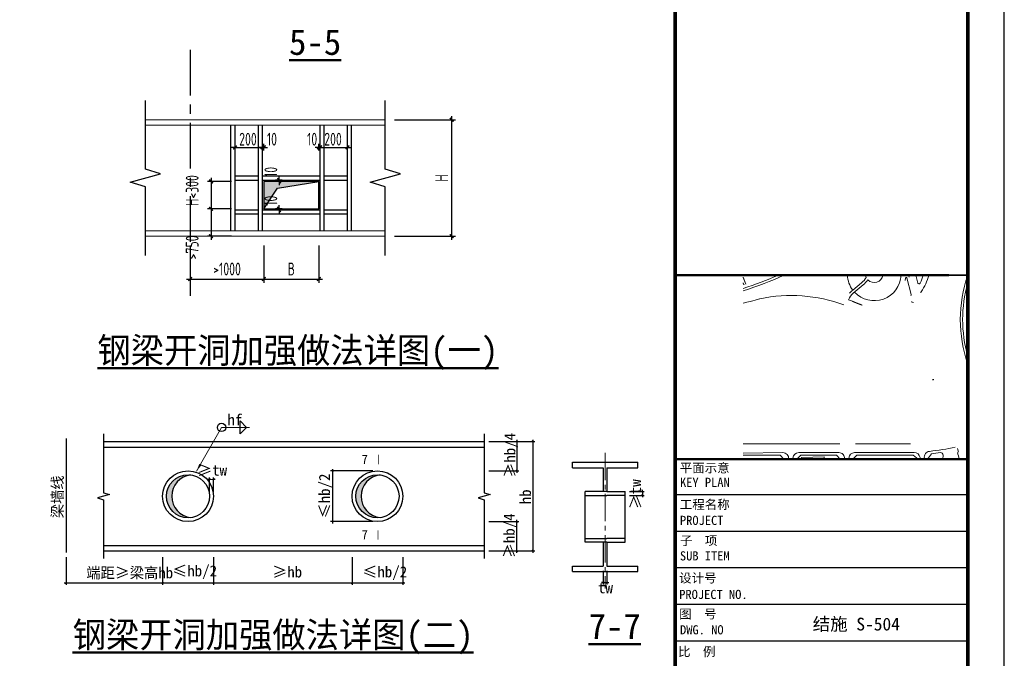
# Model space of a CAD drawing. Header units: millimetres. Extents: x 366382 to 550486, y 860348 to 940831.
# Tile 10 of 22: x 423613 to 450532, y 880831 to 898303. Entities that reach past the tile are written whole.
import ezdxf
from ezdxf.enums import TextEntityAlignment as Align

# ---------------------------------------------------------------- set-up
doc = ezdxf.new("R2010")
doc.units = ezdxf.units.MM
doc.header["$LTSCALE"] = 1000
doc.linetypes.add('CENTER', pattern=[2, 1.25, -0.25, 0.25, -0.25])
doc.linetypes.add('CENTER2', pattern=[1.125, 0.75, -0.125, 0.125, -0.125])
for name, color, linetype, lineweight in [('A-ANNO-TTLB', 7, 'Continuous', 25), ('HZ', 7, 'Continuous', 15), ('OAP028__', 1, 'CENTER2', 13), ('OAP0402T', 41, 'Continuous', 25), ('OAP0405T', 61, 'Continuous', 50), ('OAP294_E', 13, 'Continuous', 25), ('OAP294_T', 41, 'Continuous', 25), ('S-ANNO-DIM', 3, 'Continuous', 25), ('S-ANNO-HATCH', 253, 'Continuous', 13), ('S-ANNO-THIN', 4, 'Continuous', 25), ('S-COLU-CON', 2, 'Continuous', 20), ('S-DETL-STEEL', 6, 'Continuous', 18), ('S-HOLE', 5, 'Continuous', 25), ('S-HOLE-HATCH', 254, 'Continuous', 25), ('S-REF-FREAM-A1+150+1.75$0$A-ANNO-TTLB', 7, 'Continuous', 25), ('S-REF-FREAM-A1+150+1.75$0$A-b-a0sh-S - A-Z010-G-TtlB', 2, 'Continuous', 13), ('S-REF-FREAM-A1+150+1.75$0$A-XX-p-key - A-Z950-G-DgnL01', 5, 'Continuous', 13), ('S-REF-FREAM-A1+150+1.75$0$A-XX-p-key - A-Z950-G-DgnL07', 4, 'Continuous', 13)]:
    doc.layers.add(name, color=color, linetype=linetype, lineweight=lineweight)
doc.layers.add('C-AXIS', color=230, linetype='CENTER')
doc.layers.add('S-REF-FREAM-A1+150+1.75$0$A-ASIS', color=6, linetype='Continuous', plot=False)
doc.styles.add('OAP_ROMANS', font='romans.shx', dxfattribs={"width": 0.8, "bigfont": 'hztxt.shx'})
doc.styles.add('OAP_SIMSUN', font='txt')
doc.styles.add('S-REF-FREAM-A1+150+1.75$0$TQ', font='simhei.ttf')
doc.styles.add('TQ', font='simhei.ttf')
doc.styles.add('TSSD_Dimension', font='Tssdeng.shx', dxfattribs={"width": 0.7, "bigfont": 'hztxt.shx'})
doc.styles.add('WMF-宋体0', font='txt')
doc.dimstyles.new('OAP_mm_D2.5 Arrow', dxfattribs={"dimscale": 200, "dimtxt": 2.5, "dimasz": 3, "dimexe": 2, "dimexo": 0, "dimgap": 1.25, "dimtad": 1, "dimdec": 0, "dimzin": 12, "dimdsep": 46, "dimtxsty": 'OAP_ROMANS', "dimcen": 2, "dimclrd": 83, "dimclre": 83, "dimclrt": 256, "dimadec": 0, "dimazin": 3, "dimtfac": 1, "dimtdec": 0, "dimtix": 1, "dimtmove": 2, "dimatfit": 0, "dimfxl": 1, "dimtolj": 1, "dimtzin": 0, "dimlwd": 13, "dimlwe": 13, "dimarcsym": 0})
doc.dimstyles.new('TSSD_100_100', dxfattribs={"dimtxt": 350, "dimasz": 100, "dimexe": 100, "dimexo": 250, "dimgap": 100, "dimtad": 1, "dimdec": 0, "dimzin": 0, "dimdsep": 46, "dimtxsty": 'TSSD_Dimension', "dimblk": 'ARCHTICK', "dimblk1": 'ARCHTICK', "dimblk2": 'ARCHTICK', "dimcen": 0, "dimdle": 100, "dimclrt": 7, "dimadec": 0, "dimazin": 0, "dimtfac": 1, "dimtdec": 0, "dimtix": 1, "dimtmove": 2, "dimatfit": 3, "dimfxl": 1, "dimtolj": 1, "dimtzin": 0, "dimarcsym": 0})

# ---------------------------------------------------------------- blocks, each defined once
blk = doc.blocks.new('_ArchTick')
at = {"color": 0, "linetype": 'ByBlock', "const_width": 0.4}
blk.add_lwpolyline([(-0.5, -0.5), (0.5, 0.5)], dxfattribs=at)
blk = doc.blocks.new('*D401')
at = {"layer": 'Defpoints', "color": 0, "transparency": 16777216}
for p in [(433609, 895566), (435424, 895566), (433609, 892379)]:
    blk.add_point(p, dxfattribs=at)
at = {"layer": 'S-ANNO-DIM', "color": 0, "lineweight": -2, "transparency": 16777216}
for p, q in [((435424, 892279), (435424, 895666)), ((433859, 895566), (435524, 895566)), ((433859, 892379), (435524, 892379))]:
    blk.add_line(p, q, dxfattribs=at)
at = {"layer": 'S-ANNO-DIM', "color": 0, "lineweight": -2, "transparency": 16777216, "xscale": 100, "yscale": 100, "zscale": 100}
for p, rotation in [((435424, 895566), 90), ((435424, 892379), 270)]:
    blk.add_blockref('_ArchTick', p, dxfattribs=dict(at, rotation=rotation))
at = {"layer": 'S-ANNO-DIM', "color": 7, "lineweight": -3, "transparency": 16777216, "insert": (435149, 893972), "char_height": 350, "attachment_point": 5, "rotation": 90, "style": 'TSSD_Dimension'}
blk.add_mtext('\\A1;H', dxfattribs=at)
blk = doc.blocks.new('*D400')
at = {"layer": 'Defpoints', "color": 0, "transparency": 16777216}
for p in [(429658, 893129), (428845, 892379), (429658, 892379)]:
    blk.add_point(p, dxfattribs=at)
at = {"layer": 'S-ANNO-DIM', "color": 0, "lineweight": -2, "transparency": 16777216}
for p, q in [((428845, 893229), (428845, 892279)), ((429408, 893129), (428745, 893129)), ((429408, 892379), (428745, 892379))]:
    blk.add_line(p, q, dxfattribs=at)
at = {"layer": 'S-ANNO-DIM', "color": 0, "lineweight": -2, "transparency": 16777216, "xscale": 100, "yscale": 100, "zscale": 100}
for p, rotation in [((428845, 893129), 90), ((428845, 892379), 270)]:
    blk.add_blockref('_ArchTick', p, dxfattribs=dict(at, rotation=rotation))
at = {"layer": 'S-ANNO-DIM', "color": 7, "lineweight": -3, "transparency": 16777216, "insert": (428329, 892073), "char_height": 350, "attachment_point": 5, "rotation": 90, "style": 'TSSD_Dimension'}
blk.add_mtext('\\A1;>750', dxfattribs=at)
blk = doc.blocks.new('*D399')
at = {"layer": 'Defpoints', "color": 0, "transparency": 16777216}
for p in [(429658, 893879), (428845, 893129), (429658, 893129)]:
    blk.add_point(p, dxfattribs=at)
at = {"layer": 'S-ANNO-DIM', "color": 0, "lineweight": -2, "transparency": 16777216}
for p, q in [((428845, 893979), (428845, 893029)), ((429408, 893879), (428745, 893879)), ((429408, 893129), (428745, 893129))]:
    blk.add_line(p, q, dxfattribs=at)
at = {"layer": 'S-ANNO-DIM', "color": 0, "lineweight": -2, "transparency": 16777216, "xscale": 100, "yscale": 100, "zscale": 100}
for p, rotation in [((428845, 893879), 90), ((428845, 893129), 270)]:
    blk.add_blockref('_ArchTick', p, dxfattribs=dict(at, rotation=rotation))
at = {"layer": 'S-ANNO-DIM', "color": 7, "lineweight": -3, "transparency": 16777216, "insert": (428329, 893627), "char_height": 350, "attachment_point": 5, "rotation": 90, "style": 'TSSD_Dimension'}
blk.add_mtext('\\A1;H<300', dxfattribs=at)
blk = doc.blocks.new('Ts_holes')
at = {"color": 0}
blk.add_lwpolyline([(-0.5, -0.5), (0.5, -0.5), (0.5, 0.5), (-0.5, 0.5)], close=True, dxfattribs=at)
blk.add_lwpolyline([(-0.5, -0.5), (-0.25, 0.25), (0.5, 0.5)], dxfattribs=at)
blk = doc.blocks.new('*D398')
at = {"layer": 'Defpoints', "color": 0, "transparency": 16777216}
for p in [(430289, 892379), (431789, 892379), (431789, 891207)]:
    blk.add_point(p, dxfattribs=at)
at = {"layer": 'S-ANNO-DIM', "color": 0, "lineweight": -2, "transparency": 16777216}
for p, q in [((430289, 892129), (430289, 891107)), ((431789, 892129), (431789, 891107)), ((430189, 891207), (431889, 891207))]:
    blk.add_line(p, q, dxfattribs=at)
at = {"layer": 'S-ANNO-DIM', "color": 0, "lineweight": -2, "transparency": 16777216, "xscale": 100, "yscale": 100, "zscale": 100, "rotation": 180}
blk.add_blockref('_ArchTick', (430289, 891207), dxfattribs=at)
at = {"layer": 'S-ANNO-DIM', "color": 0, "lineweight": -2, "transparency": 16777216, "xscale": 100, "yscale": 100, "zscale": 100}
blk.add_blockref('_ArchTick', (431789, 891207), dxfattribs=at)
at = {"layer": 'S-ANNO-DIM', "color": 7, "lineweight": -3, "transparency": 16777216, "insert": (431039, 891482), "char_height": 350, "attachment_point": 5, "style": 'TSSD_Dimension'}
blk.add_mtext('\\A1;B', dxfattribs=at)
blk = doc.blocks.new('*D397')
at = {"layer": 'Defpoints', "color": 0, "transparency": 16777216}
for p in [(430705, 893916), (431039, 893916), (431039, 893879)]:
    blk.add_point(p, dxfattribs=at)
at = {"layer": 'S-ANNO-DIM', "color": 0, "lineweight": -2, "transparency": 16777216}
for p, q in [((430705, 893916), (430705, 894016)), ((430789, 893916), (430605, 893916)), ((430789, 893879), (430605, 893879)), ((430705, 893879), (430705, 893916)), ((430705, 893879), (430705, 893779))]:
    blk.add_line(p, q, dxfattribs=at)
at = {"layer": 'S-ANNO-DIM', "color": 0, "lineweight": -2, "transparency": 16777216, "xscale": 100, "yscale": 100, "zscale": 100}
for p, rotation in [((430705, 893916), 270), ((430705, 893879), 90)]:
    blk.add_blockref('_ArchTick', p, dxfattribs=dict(at, rotation=rotation))
at = {"layer": 'S-ANNO-DIM', "color": 7, "lineweight": -3, "transparency": 16777216, "insert": (430480, 894137), "char_height": 350, "attachment_point": 5, "rotation": 90, "style": 'TSSD_Dimension'}
blk.add_mtext('\\A1;10', dxfattribs=at)
blk = doc.blocks.new('*D396')
at = {"layer": 'Defpoints', "color": 0, "transparency": 16777216}
for p in [(430705, 893129), (431039, 893129), (431039, 893091)]:
    blk.add_point(p, dxfattribs=at)
at = {"layer": 'S-ANNO-DIM', "color": 0, "lineweight": -2, "transparency": 16777216}
for p, q in [((430705, 893129), (430705, 893229)), ((430789, 893129), (430605, 893129)), ((430789, 893091), (430605, 893091)), ((430705, 893091), (430705, 893129)), ((430705, 893091), (430705, 892991))]:
    blk.add_line(p, q, dxfattribs=at)
at = {"layer": 'S-ANNO-DIM', "color": 0, "lineweight": -2, "transparency": 16777216, "xscale": 100, "yscale": 100, "zscale": 100}
for p, rotation in [((430705, 893129), 270), ((430705, 893091), 90)]:
    blk.add_blockref('_ArchTick', p, dxfattribs=dict(at, rotation=rotation))
at = {"layer": 'S-ANNO-DIM', "color": 7, "lineweight": -3, "transparency": 16777216, "insert": (430480, 893349), "char_height": 350, "attachment_point": 5, "rotation": 90, "style": 'TSSD_Dimension'}
blk.add_mtext('\\A1;10', dxfattribs=at)
blk = doc.blocks.new('*D395')
at = {"layer": 'Defpoints', "color": 0, "transparency": 16777216}
for p in [(431826, 894808), (431789, 894474), (431826, 894474)]:
    blk.add_point(p, dxfattribs=at)
at = {"layer": 'S-ANNO-DIM', "color": 0, "lineweight": -2, "transparency": 16777216}
for p, q in [((431789, 894808), (431689, 894808)), ((431789, 894724), (431789, 894908)), ((431789, 894808), (431826, 894808)), ((431826, 894724), (431826, 894908)), ((431826, 894808), (431926, 894808))]:
    blk.add_line(p, q, dxfattribs=at)
at = {"layer": 'S-ANNO-DIM', "color": 0, "lineweight": -2, "transparency": 16777216, "xscale": 100, "yscale": 100, "zscale": 100}
blk.add_blockref('_ArchTick', (431789, 894808), dxfattribs=at)
at = {"layer": 'S-ANNO-DIM', "color": 0, "lineweight": -2, "transparency": 16777216, "xscale": 100, "yscale": 100, "zscale": 100, "rotation": 180}
blk.add_blockref('_ArchTick', (431826, 894808), dxfattribs=at)
at = {"layer": 'S-ANNO-DIM', "color": 7, "lineweight": -3, "transparency": 16777216, "insert": (431608, 895033), "char_height": 350, "attachment_point": 5, "style": 'TSSD_Dimension'}
blk.add_mtext('\\A1;10', dxfattribs=at)
blk = doc.blocks.new('*D394')
at = {"layer": 'Defpoints', "color": 0, "transparency": 16777216}
for p in [(430289, 894808), (430251, 894474), (430289, 894474)]:
    blk.add_point(p, dxfattribs=at)
at = {"layer": 'S-ANNO-DIM', "color": 0, "lineweight": -2, "transparency": 16777216}
for p, q in [((430251, 894808), (430151, 894808)), ((430251, 894724), (430251, 894908)), ((430251, 894808), (430289, 894808)), ((430289, 894724), (430289, 894908)), ((430289, 894808), (430389, 894808))]:
    blk.add_line(p, q, dxfattribs=at)
at = {"layer": 'S-ANNO-DIM', "color": 0, "lineweight": -2, "transparency": 16777216, "xscale": 100, "yscale": 100, "zscale": 100}
blk.add_blockref('_ArchTick', (430251, 894808), dxfattribs=at)
at = {"layer": 'S-ANNO-DIM', "color": 0, "lineweight": -2, "transparency": 16777216, "xscale": 100, "yscale": 100, "zscale": 100, "rotation": 180}
blk.add_blockref('_ArchTick', (430289, 894808), dxfattribs=at)
at = {"layer": 'S-ANNO-DIM', "color": 7, "lineweight": -3, "transparency": 16777216, "insert": (430509, 895033), "char_height": 350, "attachment_point": 5, "style": 'TSSD_Dimension'}
blk.add_mtext('\\A1;10', dxfattribs=at)
blk = doc.blocks.new('*D393')
at = {"layer": 'Defpoints', "color": 0, "transparency": 16777216}
for p in [(430251, 894808), (429501, 894474), (430251, 894474)]:
    blk.add_point(p, dxfattribs=at)
at = {"layer": 'S-ANNO-DIM', "color": 0, "lineweight": -2, "transparency": 16777216}
for p, q in [((429501, 894808), (429401, 894808)), ((429501, 894724), (429501, 894908)), ((429501, 894808), (430251, 894808)), ((430251, 894724), (430251, 894908)), ((430251, 894808), (430351, 894808))]:
    blk.add_line(p, q, dxfattribs=at)
at = {"layer": 'S-ANNO-DIM', "color": 0, "lineweight": -2, "transparency": 16777216, "xscale": 100, "yscale": 100, "zscale": 100}
blk.add_blockref('_ArchTick', (429501, 894808), dxfattribs=at)
at = {"layer": 'S-ANNO-DIM', "color": 0, "lineweight": -2, "transparency": 16777216, "xscale": 100, "yscale": 100, "zscale": 100, "rotation": 180}
blk.add_blockref('_ArchTick', (430251, 894808), dxfattribs=at)
at = {"layer": 'S-ANNO-DIM', "color": 7, "lineweight": -3, "transparency": 16777216, "insert": (429854, 895033), "char_height": 350, "attachment_point": 5, "style": 'TSSD_Dimension'}
blk.add_mtext('\\A1;200', dxfattribs=at)
blk = doc.blocks.new('*D392')
at = {"layer": 'Defpoints', "color": 0, "transparency": 16777216}
for p in [(432576, 894808), (431826, 894474), (432576, 894474)]:
    blk.add_point(p, dxfattribs=at)
at = {"layer": 'S-ANNO-DIM', "color": 0, "lineweight": -2, "transparency": 16777216}
for p, q in [((431826, 894808), (431726, 894808)), ((431826, 894724), (431826, 894908)), ((431826, 894808), (432576, 894808)), ((432576, 894724), (432576, 894908)), ((432576, 894808), (432676, 894808))]:
    blk.add_line(p, q, dxfattribs=at)
at = {"layer": 'S-ANNO-DIM', "color": 0, "lineweight": -2, "transparency": 16777216, "xscale": 100, "yscale": 100, "zscale": 100}
blk.add_blockref('_ArchTick', (431826, 894808), dxfattribs=at)
at = {"layer": 'S-ANNO-DIM', "color": 0, "lineweight": -2, "transparency": 16777216, "xscale": 100, "yscale": 100, "zscale": 100, "rotation": 180}
blk.add_blockref('_ArchTick', (432576, 894808), dxfattribs=at)
at = {"layer": 'S-ANNO-DIM', "color": 7, "lineweight": -3, "transparency": 16777216, "insert": (432179, 895033), "char_height": 350, "attachment_point": 5, "style": 'TSSD_Dimension'}
blk.add_mtext('\\A1;200', dxfattribs=at)
blk = doc.blocks.new('*D292')
at = {"layer": 'Defpoints', "color": 0, "transparency": 16777216}
for p in [(428276, 892379), (430289, 892379), (430289, 891207)]:
    blk.add_point(p, dxfattribs=at)
at = {"layer": 'S-ANNO-DIM', "color": 0, "lineweight": -2, "transparency": 16777216}
for p, q in [((428276, 892129), (428276, 891107)), ((430289, 892129), (430289, 891107)), ((428176, 891207), (430389, 891207))]:
    blk.add_line(p, q, dxfattribs=at)
at = {"layer": 'S-ANNO-DIM', "color": 0, "lineweight": -2, "transparency": 16777216, "xscale": 100, "yscale": 100, "zscale": 100, "rotation": 180}
blk.add_blockref('_ArchTick', (428276, 891207), dxfattribs=at)
at = {"layer": 'S-ANNO-DIM', "color": 0, "lineweight": -2, "transparency": 16777216, "xscale": 100, "yscale": 100, "zscale": 100}
blk.add_blockref('_ArchTick', (430289, 891207), dxfattribs=at)
at = {"layer": 'S-ANNO-DIM', "color": 7, "lineweight": -3, "transparency": 16777216, "insert": (429282, 891482), "char_height": 350, "attachment_point": 5, "style": 'TSSD_Dimension'}
blk.add_mtext('\\A1;>1000', dxfattribs=at)

msp = doc.modelspace()

# ---------------------------------------------------------------- hatches: boundary and pattern name
at = {"layer": 'S-ANNO-HATCH', "lineweight": -3}
for points in [[(428287.5, 885849.8, 0.4503475), (427626.1, 885264.4, 0.4503475), (428287.5, 884679, -0.8850801)], [(433465.7, 885849.8, 0.4503475), (432804.3, 885264.4, 0.4503475), (433465.7, 884679, -0.8850801)]]:
    msp.add_hatch(color=256, dxfattribs=at).paths.add_polyline_path(points)
at = {"layer": 'S-HOLE-HATCH'}
h = msp.add_hatch(color=256, dxfattribs=at)
h.dxf.hatch_style = 1
h.paths.add_polyline_path([(430288.7, 893128.7), (430663.7, 893691.2), (431788.7, 893878.7), (430288.7, 893878.7)])

# ---------------------------------------------------------------- linework, layer by layer
for p, q in [((449531.8, 870512.9), (449531.8, 923112.9)), ((449531.8, 870512.9), (449531.8, 923112.9)), ((429388.7, 892528.7), (429388.7, 895416.2)), ((429501.2, 892528.7), (429501.2, 895416.2)), ((430138.7, 892528.7), (430138.7, 895416.2)), ((430251.2, 892528.7), (430251.2, 895416.2)), ((431826.2, 892528.7), (431826.2, 895416.2)), ((431938.7, 892528.7), (431938.7, 895416.2)), ((432576.2, 892528.7), (432576.2, 895416.2)), ((432688.7, 892528.7), (432688.7, 895416.2)), ((429501.2, 894028.7), (430138.7, 894028.7)), ((430251.2, 894028.7), (431826.2, 894028.7)), ((431938.7, 894028.7), (432576.2, 894028.7)), ((429501.2, 893916.2), (430138.7, 893916.2)), ((430251.2, 893916.2), (431826.2, 893916.2)), ((431938.7, 893916.2), (432576.2, 893916.2)), ((430138.7, 893091.2), (429501.2, 893091.2)), ((430138.7, 892978.7), (429501.2, 892978.7)), ((431826.2, 893091.2), (430251.2, 893091.2)), ((431826.2, 892978.7), (430251.2, 892978.7)), ((432576.2, 893091.2), (431938.7, 893091.2)), ((432576.2, 892978.7), (431938.7, 892978.7)), ((441531.8, 891312.9), (449531.8, 891312.9)), ((441531.8, 885312.9), (449531.8, 885312.9)), ((441531.8, 884312.9), (449531.8, 884312.9)), ((441531.8, 883312.9), (449531.8, 883312.9)), ((441531.8, 882312.9), (449531.8, 882312.9)), ((441531.8, 881312.9), (449531.8, 881312.9))]:
    msp.add_line(p, q)
at = {"color": 1}
msp.add_line((441531.8, 891312.9), (449531.8, 891312.9), dxfattribs=at)
msp.add_lwpolyline([(366381.8, 864712.9), (450531.8, 864712.9), (450531.8, 924112.9), (366381.8, 924112.9)], close=True)
at = {"const_width": 100}
msp.add_lwpolyline([(441531.8, 923112.9), (441531.8, 865712.9)], dxfattribs=at)
msp.add_lwpolyline([(441531.8, 923112.9), (441531.8, 865712.9)], dxfattribs=at)
for points in [[(441531.8, 888912.9), (441531.8, 865712.9)], [(441531.8, 865712.9), (449531.8, 865712.9), (449531.8, 888912.9)]]:
    msp.add_lwpolyline(points)
at = {"layer": 'A-ANNO-TTLB', "const_width": 100}
msp.add_lwpolyline([(368881.8, 865712.9), (449531.8, 865712.9), (449531.8, 923112.9), (368881.8, 923112.9)], close=True, dxfattribs=at)
at = {"layer": 'C-AXIS'}
msp.add_line((428276.2, 897478.5), (428276.2, 890746.2), dxfattribs=at)
at = {"layer": 'HZ', "color": 6, "const_width": 17.3}
for points in [[(433425.8, 886399.7), (433425.8, 886140.7)], [(433410.6, 884335.6), (433410.6, 884076.6)]]:
    msp.add_lwpolyline(points, dxfattribs=at)
at = {"layer": 'OAP028__'}
msp.add_line((439619, 886453.7), (439619, 882744.7), dxfattribs=at)
at = {"layer": 'OAP0402T'}
for p, q in [((424881.5, 886848.2), (424881.5, 883725.1)), ((424881.5, 883600.1), (424881.5, 882842.9)), ((427521.5, 883600.1), (427521.5, 882842.9)), ((427521.5, 883600.1), (427521.5, 882842.9)), ((428910.1, 883600.1), (428910.1, 882842.9)), ((428910.1, 883600.1), (428910.1, 882842.9)), ((432699.8, 883600.1), (432699.8, 882842.9)), ((432699.8, 883600.1), (432699.8, 882842.9)), ((434088.3, 883600.1), (434088.3, 882842.9))]:
    msp.add_line(p, q, dxfattribs=at)
at = {"layer": 'OAP294_E'}
for p, q in [((425907.7, 886760.4), (436314.1, 886760.4)), ((425907.7, 886610.4), (436314.1, 886610.4)), ((438722.8, 886195.6), (440515.1, 886195.6)), ((438722.8, 886045.6), (438722.8, 886195.6)), ((440515.1, 886045.6), (440515.1, 886195.6)), ((438722.8, 886045.6), (439569, 886045.6)), ((439569, 886045.6), (439569, 885393.9)), ((439669, 886045.6), (440515.1, 886045.6)), ((439669, 886045.6), (439669, 885393.9)), ((439669, 885393.9), (439075, 885393.9)), ((439075, 885289.3), (439075, 885393.9)), ((439669, 885393.9), (440162.9, 885393.9)), ((440162.9, 885289.3), (440162.9, 885393.9)), ((439075, 885289.3), (439669, 885289.3)), ((439075, 884109.8), (439075, 885289.3)), ((440162.9, 885289.3), (439669, 885289.3)), ((440162.9, 884109.8), (440162.9, 885289.3)), ((439075, 884109.8), (439669, 884109.8)), ((439075, 884005.3), (439075, 884109.8)), ((440162.9, 884109.8), (439669, 884109.8)), ((440162.9, 884005.3), (440162.9, 884109.8)), ((425907.7, 883918.4), (436314.1, 883918.4)), ((425907.7, 883768.4), (436314.1, 883768.4)), ((439669, 884005.3), (439075, 884005.3)), ((439569, 884005.3), (439569, 883353.6)), ((439669, 884005.3), (439669, 883353.6)), ((439669, 884005.3), (440162.9, 884005.3)), ((438722.8, 883353.6), (439569, 883353.6)), ((438722.8, 883203.6), (438722.8, 883353.6)), ((438722.8, 883203.6), (440515.1, 883203.6)), ((439669, 883353.6), (440515.1, 883353.6)), ((440515.1, 883203.6), (440515.1, 883353.6))]:
    msp.add_line(p, q, dxfattribs=at)
at = {"layer": 'OAP294_T', "color": 83}
msp.add_lwpolyline([(429811.9, 887148.7), (429636.9, 886973.7), (429636.9, 887323.7)], close=True, dxfattribs=at)
at = {"layer": 'OAP294_T'}
msp.add_circle((429133.9, 887148.7), 117.1, dxfattribs=at)
at = {"layer": 'S-ANNO-DIM', "lineweight": -3}
for p, q in [((436439.1, 886760.4), (437257, 886760.4)), ((436439.1, 886760.4), (437693.5, 886760.4)), ((437207, 886810.4), (437207, 885908.7)), ((437643.5, 886810.4), (437643.5, 883718.4)), ((433269, 885958.7), (432112.1, 885958.7)), ((432162.1, 886008.7), (432162.1, 884520.1)), ((436439.1, 885958.7), (437257, 885958.7)), ((428805.6, 885725.3), (428755.6, 885725.3)), ((428805.6, 885384.5), (428805.6, 885775.3)), ((428805.6, 885725.3), (428910.1, 885730.3)), ((428910.1, 885389.4), (428910.1, 885780.3)), ((428910.1, 885730.3), (428960.1, 885730.3)), ((440287.9, 885393.9), (440686.8, 885393.9)), ((440636.8, 885393.9), (440636.8, 885443.9)), ((440636.8, 885393.9), (440636.8, 885289.3)), ((440287.9, 885289.3), (440686.8, 885289.3)), ((440636.8, 885289.3), (440636.8, 885239.3)), ((433269, 884570.1), (432112.1, 884570.1)), ((436439.1, 884570.1), (437257, 884570.1)), ((437207, 883718.4), (437207, 884620.1)), ((436439.1, 883768.4), (437257, 883768.4)), ((436439.1, 883768.4), (437693.5, 883768.4)), ((439569, 883228.6), (439569, 882850.6)), ((439669, 883228.6), (439669, 882850.6)), ((424831.5, 882892.9), (427571.5, 882892.9)), ((427471.5, 882892.9), (428960.1, 882892.9)), ((428860.1, 882892.9), (432749.8, 882892.9)), ((432649.8, 882892.9), (434138.3, 882892.9)), ((439569, 882900.6), (439519, 882900.6)), ((439569, 882900.6), (439669, 882900.6)), ((439669, 882900.6), (439719, 882900.6))]:
    msp.add_line(p, q, dxfattribs=at)
at = {"layer": 'S-ANNO-THIN'}
for points in [[(427050, 891853.7), (427050, 893728.7), (426637.5, 893860), (427462.5, 894085), (427050, 894216.2), (427050, 896091.2)], [(433609, 891853.7), (433609, 893728.7), (433196.5, 893860), (434021.5, 894085), (433609, 894216.2), (433609, 896091.2)]]:
    msp.add_lwpolyline(points, dxfattribs=at)
at = {"layer": 'S-ANNO-THIN', "lineweight": -3}
for points in [[(425907.7, 886970.4), (425907.7, 885361.9), (426072.7, 885309.4), (425742.7, 885219.4), (425907.7, 885166.9), (425907.7, 883558.4)], [(436314.1, 886970.4), (436314.1, 885361.9), (436479.1, 885309.4), (436149.1, 885219.4), (436314.1, 885166.9), (436314.1, 883558.4)]]:
    msp.add_lwpolyline(points, dxfattribs=at)
at = {"layer": 'S-COLU-CON'}
for p, q in [((433609, 895566.2), (427050, 895566.2)), ((433609, 895416.2), (427050, 895416.2)), ((427050, 892528.7), (433609, 892528.7)), ((427050, 892378.7), (433609, 892378.7))]:
    msp.add_line(p, q, dxfattribs=at)
at = {"layer": 'S-DETL-STEEL', "color": 0, "linetype": 'ByBlock', "lineweight": -3}
for centre, radius in [((428215.8, 885264.4), 694.3), ((433394, 885264.4), 694.3), ((428215.8, 885264.4), 589.7), ((433394, 885264.4), 589.7)]:
    msp.add_circle(centre, radius, dxfattribs=at)
for centre in [(428359.1, 885264.4), (433537.3, 885264.4)]:
    msp.add_arc(centre, 589.7, 96.9772, 263.0228, dxfattribs=at)
at = {"layer": 'S-REF-FREAM-A1+150+1.75$0$A-ANNO-TTLB', "const_width": 80}
msp.add_lwpolyline([(441531.8, 865712.9), (441531.8, 923112.9)], dxfattribs=at)
msp.add_lwpolyline([(441531.8, 865712.9), (441531.8, 923112.9)], dxfattribs=at)
at = {"layer": 'S-REF-FREAM-A1+150+1.75$0$A-ASIS'}
msp.add_lwpolyline([(441531.8, 885312.9), (449531.8, 885312.9), (449531.8, 891312.9), (441531.8, 891312.9)], close=True, dxfattribs=at)
at = {"layer": 'S-REF-FREAM-A1+150+1.75$0$A-b-a0sh-S - A-Z010-G-TtlB', "linetype": 'Continuous', "lineweight": 50}
for p, q in [((441531.8, 891312.9), (449012.8, 891312.9)), ((441531.8, 886280.2), (449531.8, 886280.2))]:
    msp.add_line(p, q, dxfattribs=at)
at = {"layer": 'S-REF-FREAM-A1+150+1.75$0$A-XX-p-key - A-Z950-G-DgnL01', "color": 7, "linetype": 'Continuous', "lineweight": 13, "transparency": 33554661}
for p, q in [((448115.9, 891312.9), (448170.6, 891097.2)), ((447819.8, 891166.4), (447832.8, 891234.7)), ((447864, 891235.9), (447984.6, 890780.3)), ((446376.3, 890599.1), (446378.9, 890598.1)), ((446378.9, 890598.1), (446381.5, 890597)), ((446381.5, 890597), (446384, 890595.9)), ((446384, 890595.9), (446386.6, 890594.9)), ((446386.6, 890594.9), (446389.2, 890593.8)), ((446389.2, 890593.8), (446391.8, 890592.7)), ((446391.8, 890592.7), (446394.4, 890591.6)), ((446394.4, 890591.6), (446397, 890590.6)), ((446397, 890590.6), (446399.5, 890589.5)), ((446399.5, 890589.5), (446402.1, 890588.4)), ((446402.1, 890588.4), (446404.7, 890587.4)), ((446404.7, 890587.4), (446407.3, 890586.3)), ((446407.3, 890586.3), (446409.9, 890585.2)), ((446409.9, 890585.2), (446412.4, 890584.2)), ((446412.4, 890584.2), (446415, 890583.1)), ((446415, 890583.1), (446417.6, 890582)), ((446417.6, 890582), (446420.2, 890581)), ((446420.2, 890581), (446422.7, 890579.9)), ((446422.7, 890579.9), (446425.3, 890578.8)), ((446425.3, 890578.8), (446427.9, 890577.8)), ((446427.9, 890577.8), (446430.5, 890576.7)), ((446430.5, 890576.7), (446433, 890575.7)), ((446433, 890575.7), (446435.6, 890574.6)), ((446435.6, 890574.6), (446438.2, 890573.5)), ((446438.2, 890573.5), (446440.8, 890572.5)), ((446440.8, 890572.5), (446443.3, 890571.4)), ((446443.3, 890571.4), (446445.9, 890570.4)), ((446445.9, 890570.4), (446448.5, 890569.3)), ((446448.5, 890569.3), (446451.1, 890568.3)), ((446451.1, 890568.3), (446453.6, 890567.2)), ((446453.6, 890567.2), (446456.2, 890566.2)), ((446456.2, 890566.2), (446458.8, 890565.1)), ((446458.8, 890565.1), (446461.3, 890564.1)), ((446461.3, 890564.1), (446463.9, 890563)), ((446463.9, 890563), (446466.5, 890562)), ((446466.5, 890562), (446469.1, 890560.9)), ((446469.1, 890560.9), (446471.6, 890559.9)), ((446471.6, 890559.9), (446474.2, 890558.8)), ((446474.2, 890558.8), (446476.8, 890557.8)), ((446476.8, 890557.8), (446479.3, 890556.8)), ((446479.3, 890556.8), (446481.9, 890555.7)), ((446481.9, 890555.7), (446484.5, 890554.7)), ((446484.5, 890554.7), (446487, 890553.7)), ((446487, 890553.7), (446489.6, 890552.6)), ((446489.6, 890552.6), (446492.2, 890551.6)), ((446492.2, 890551.6), (446494.7, 890550.6)), ((446494.7, 890550.6), (446497.3, 890549.5)), ((446497.3, 890549.5), (446499.9, 890548.5)), ((446499.9, 890548.5), (446502.4, 890547.5)), ((446502.4, 890547.5), (446505, 890546.4)), ((446505, 890546.4), (446507.6, 890545.4)), ((446507.6, 890545.4), (446510.1, 890544.4)), ((446510.1, 890544.4), (446512.7, 890543.4)), ((446512.7, 890543.4), (446515.3, 890542.4)), ((446515.3, 890542.4), (446517.8, 890541.3)), ((446517.8, 890541.3), (446520.4, 890540.3)), ((446520.4, 890540.3), (446522.9, 890539.3)), ((446522.9, 890539.3), (446525.5, 890538.3)), ((446525.5, 890538.3), (446528.1, 890537.3)), ((446528.1, 890537.3), (446530.6, 890536.3)), ((446530.6, 890536.3), (446533.2, 890535.3)), ((446533.2, 890535.3), (446535.8, 890534.3)), ((446535.8, 890534.3), (446538.3, 890533.3)), ((446538.3, 890533.3), (446540.9, 890532.3)), ((446540.9, 890532.3), (446543.5, 890531.3)), ((446543.5, 890531.3), (446546, 890530.3)), ((446546, 890530.3), (446548.6, 890529.3)), ((446548.6, 890529.3), (446551.2, 890528.3)), ((446551.2, 890528.3), (446553.7, 890527.3)), ((446553.7, 890527.3), (446556.3, 890526.3)), ((446556.3, 890526.3), (446558.9, 890525.3)), ((446558.9, 890525.3), (446561.4, 890524.4)), ((446561.4, 890524.4), (446564, 890523.4)), ((446564, 890523.4), (446566.5, 890522.4)), ((446566.5, 890522.4), (446569.1, 890521.4)), ((446569.1, 890521.4), (446571.7, 890520.4)), ((446571.7, 890520.4), (446574.2, 890519.5)), ((446574.2, 890519.5), (446576.8, 890518.5)), ((446576.8, 890518.5), (446579.4, 890517.5)), ((446579.4, 890517.5), (446581.9, 890516.6)), ((446581.9, 890516.6), (446584.5, 890515.6)), ((446584.5, 890515.6), (446587.1, 890514.7)), ((446587.1, 890514.7), (446589.6, 890513.7)), ((446589.6, 890513.7), (446592.2, 890512.7)), ((446592.2, 890512.7), (446594.8, 890511.8)), ((446594.8, 890511.8), (446597.3, 890510.8)), ((446597.3, 890510.8), (446599.9, 890509.9)), ((446599.9, 890509.9), (446602.5, 890509)), ((446602.5, 890509), (446605, 890508)), ((446605, 890508), (446607.6, 890507.1)), ((446607.6, 890507.1), (446610.2, 890506.1)), ((446610.2, 890506.1), (446612.7, 890505.2)), ((446612.7, 890505.2), (446615.3, 890504.3)), ((446615.3, 890504.3), (446617.9, 890503.4)), ((446617.9, 890503.4), (446620.4, 890502.4)), ((446620.4, 890502.4), (446623, 890501.5)), ((446623, 890501.5), (446625.5, 890500.6)), ((446625.5, 890500.6), (446628.1, 890499.7)), ((446628.1, 890499.7), (446630.7, 890498.8)), ((446630.7, 890498.8), (446633.2, 890497.9)), ((446633.2, 890497.9), (446635.8, 890497)), ((446635.8, 890497), (446638.4, 890496)), ((446638.4, 890496), (446640.9, 890495.1)), ((446640.9, 890495.1), (446643.5, 890494.3)), ((446643.5, 890494.3), (446646.1, 890493.4)), ((446646.1, 890493.4), (446648.6, 890492.5)), ((443395, 886698.6), (446034.1, 886698.6)), ((446466.6, 886698.6), (447968.1, 886698.6)), ((443395, 886443.8), (444477.7, 886458.6)), ((444911, 886458.6), (446007.9, 886458.6)), ((446440.4, 886458.6), (448070.5, 886458.6)), ((444637.3, 886286.9), (444636.9, 886280.2)), ((444749.2, 886280.2), (444751.4, 886310.2)), ((446167.7, 886291.1), (446167.1, 886280.2)), ((446278.9, 886280.2), (446280.6, 886306)), ((448236.5, 886280.2), (448227.9, 886327.3)), ((448350.3, 886280.2), (448345.8, 886305.2))]:
    msp.add_line(p, q, dxfattribs=at)
at = {"layer": 'S-REF-FREAM-A1+150+1.75$0$A-XX-p-key - A-Z950-G-DgnL01', "color": 7, "linetype": 'Continuous', "lineweight": 13}
for p, q in [((443468, 891065.8), (443395, 891257.2)), ((443465.7, 891065), (443395, 891250.7)), ((443415.7, 891046.8), (443395, 891099.4)), ((443413.4, 891045.9), (443395, 891092.8)), ((446390.4, 890904.8), (446625, 891102.6)), ((446403.5, 890821.7), (446671.4, 891047.5)), ((443395, 886386.6), (444408.3, 886386.6)), ((444408.3, 886386.6), (444507.2, 886280.2)), ((444969.9, 886386.6), (444855.5, 886280.2)), ((444969.9, 886386.6), (445940.5, 886386.6)), ((445940.5, 886386.6), (446041.9, 886280.2)), ((446389.7, 886280.2), (446501.1, 886386.6)), ((446501.1, 886386.6), (447816.6, 886386.6)), ((448173.4, 886280.2), (448036.9, 886390.2)), ((448538.6, 886426.2), (448429.8, 886280.2)), ((448852.7, 886280.2), (448857.7, 886391.8))]:
    msp.add_line(p, q, dxfattribs=at)
at = {"layer": 'S-REF-FREAM-A1+150+1.75$0$A-XX-p-key - A-Z950-G-DgnL01', "color": 7, "linetype": 'Continuous', "lineweight": 13, "transparency": 33554661, "flags": 128}
msp.add_lwpolyline([(449248.9, 886569.6), (449276.1, 886466.8)], dxfattribs=at)
at = {"layer": 'S-REF-FREAM-A1+150+1.75$0$A-XX-p-key - A-Z950-G-DgnL01', "color": 7, "linetype": 'Continuous', "lineweight": 13, "transparency": 33554661}
for centre, radius, start, end in [((438242.5, 906064.6), 15970.3, 288.82179, 292.52823), ((438242.5, 906064.6), 16034.3, 288.74386, 293.07353), ((446975.7, 891351.2), 736.1, 182.97917, 217.33209), ((446975.7, 891351.2), 736.1, 222.93935, 357.02083), ((447116.4, 891654.2), 1248.2, 333.15902, 344.13255), ((447116.4, 891654.2), 1392.2, 325.05098, 345.81056), ((447848.5, 891231.8), 16, 14.83432, 169.26806), ((453024.4, 890098.1), 3631.5, 164.10158, 195.89842), ((444706.1, 886571), 4184.6, 69.88461, 101.8232), ((447953.7, 890772.1), 32, 313.50726, 14.83432), ((448283.8, 890838.3), 32, 145.05098, 194.83432), ((444706.1, 886571), 4360.6, 67.48031, 68.9185), ((453024.4, 890098.1), 3519.5, 172.91243, 187.08757), ((448582.1, 888462), 16, 206.00647, 14.83432), ((444477.7, 886298.6), 160, 355.82627, 89.99974), ((444911, 886298.6), 160, 89.99974, 175.82627), ((446007.9, 886298.5), 160, 357.32532, 89.99974), ((446440.4, 886298.5), 160, 89.99974, 177.32532), ((448070.5, 886298.5), 160, 10.35269, 89.99974), ((448503.2, 886333.9), 160, 95.89834, 190.35269), ((447816.7, 892979.5), 6521, 275.89834, 282.17258)]:
    msp.add_arc(centre, radius, start, end, dxfattribs=at)
at = {"layer": 'S-REF-FREAM-A1+150+1.75$0$A-XX-p-key - A-Z950-G-DgnL01', "color": 7, "linetype": 'Continuous', "lineweight": 13}
for centre, radius, start, end in [((446975.7, 891351.2), 240, 189.17111, 205.24905), ((446975.7, 891351.2), 240, 223.58087, 350.82889), ((453024.4, 890098.1), 3695.5, 160.92484, 199.07516), ((446132.5, 891686.8), 764.1, 310.13572, 325.02674), ((446132.5, 891686.8), 836.1, 310.13572, 323.18165), ((446689.8, 890482.2), 444.1, 130.13572, 159.39162), ((446689.8, 890482.2), 516.1, 125.31705, 139.60548), ((448793.8, 886394.6), 64, 357.41963, 98.44059), ((447816.7, 892979.5), 6593, 269.99974, 271.91453)]:
    msp.add_arc(centre, radius, start, end, dxfattribs=at)
at = {"layer": 'S-REF-FREAM-A1+150+1.75$0$A-XX-p-key - A-Z950-G-DgnL01', "color": 7, "linetype": 'Continuous', "lineweight": 13, "transparency": 33554661, "extrusion": (0, 0, -1)}
for centre, radius, start, end in [((-448201.6, 891105.1), 32, 206.84098, 345.77686), ((-448013.1, 890547.7), 32, 50.97814, 165.16568), ((-435342.4, 882776.4), 14390.1, 165.16564, 165.90733)]:
    msp.add_arc(centre, radius, start, end, dxfattribs=at)
at = {"layer": 'S-REF-FREAM-A1+150+1.75$0$A-XX-p-key - A-Z950-G-DgnL01', "color": 7, "linetype": 'Continuous', "lineweight": 13, "extrusion": (0, 0, -1)}
msp.add_arc((-447816.7, 892979.5), 6593, 261.55941, 263.71371, dxfattribs=at)
at = {"layer": 'S-REF-FREAM-A1+150+1.75$0$A-XX-p-key - A-Z950-G-DgnL01', "color": 7, "linetype": 'Continuous', "lineweight": 13, "transparency": 33554661}
for points in [[(447912, 891312.9), (447917.8, 891294.1), (447923.7, 891275.3), (447929.5, 891256.4)], [(443395, 890543.8), (443667.7, 890617.9), (443848.7, 890666.9), (443848.7, 890666.9)]]:
    msp.add_open_spline(points, degree=3, dxfattribs=at)
at = {"layer": 'S-REF-FREAM-A1+150+1.75$0$A-XX-p-key - A-Z950-G-DgnL07', "flags": 128}
for points in [[(444991.9, 886280.2), (445606.9, 886280.2), (445605, 886340), (444990.6, 886320.3), (444991.9, 886280.2)], [(445807.6, 886280.2), (446027.1, 886280.2), (446026.7, 886292.4), (445807.4, 886285.3), (445807.6, 886280.2)]]:
    msp.add_lwpolyline(points, close=True, dxfattribs=at)

# ---------------------------------------------------------------- block references
at = {"layer": 'S-ANNO-DIM', "lineweight": -3, "xscale": 50, "yscale": 50, "zscale": 50}
for p, rotation in [((437207, 886760.4), 90), ((437643.5, 886760.4), 90), ((432162.1, 885958.7), 90), ((437207, 885958.7), 270), ((428910.1, 885730.3), 180), ((440636.8, 885393.9), 270), ((440636.8, 885289.3), 90), ((432162.1, 884570.1), 270), ((437207, 884570.1), 90), ((437207, 883768.4), 270), ((437643.5, 883768.4), 270), ((439669, 882900.6), 180), ((424881.5, 882892.9), 180), ((427521.5, 882892.9), 180), ((428910.1, 882892.9), 180), ((432699.8, 882892.9), 180)]:
    msp.add_blockref('_ArchTick', p, dxfattribs=dict(at, rotation=rotation))
for p in [(428805.6, 885725.3), (439569, 882900.6), (427521.5, 882892.9), (428910.1, 882892.9), (432699.8, 882892.9), (434088.3, 882892.9)]:
    msp.add_blockref('_ArchTick', p, dxfattribs=at)
at = {"layer": 'S-HOLE', "xscale": 1499.999850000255, "yscale": 749.9999249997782, "zscale": 1499.999850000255}
msp.add_blockref('Ts_holes', (431038.7, 893503.7), dxfattribs=at)

# ---------------------------------------------------------------- texts
at = {"style": 'S-REF-FREAM-A1+150+1.75$0$TQ'}
for s, p in [('平面示意', (441659, 885916.5)), ('KEY PLAN', (441664.6, 885520.7)), ('工程名称', (441659.8, 884914.8)), ('PROJECT', (441663.7, 884479.6)), ('子  项', (441664.8, 883927.5)), ('SUB ITEM', (441662.5, 883509.1)), ('设计号', (441642.1, 882903.9)), ('PROJECT NO.', (441643.9, 882453.8)), ('图  号', (441643.4, 881919.4)), ('DWG. NO', (441666.9, 881486.3)), ('比  例', (441612.9, 880888.9))]:
    msp.add_text(s, height=250, dxfattribs=at).set_placement(p)
at = {"layer": 'A-ANNO-TTLB', "linetype": 'ByBlock', "style": 'TQ'}
msp.add_text('结施 S-504', height=350, dxfattribs=at).set_placement((445293.7, 881592.3))
at = {"layer": 'HZ', "color": 6, "style": 'WMF-宋体0'}
for p in [(432962, 886151.2), (432962, 884089.6)]:
    msp.add_text('7', height=250, dxfattribs=at).set_placement(p)
at = {"layer": 'OAP0402T', "style": 'OAP_SIMSUN'}
msp.add_text('hf', height=300, dxfattribs=at).set_placement((429495.3, 887207.2), align=Align.CENTER)
msp.add_text('端距≥梁高hb', height=300, dxfattribs=at).set_placement((425433.1, 883020.2))
for s, p in [('≤hb/2', (427785.6, 882983.8)), ('≥hb', (430518.6, 882953.7)), ('≤hb/2', (432982.6, 882956.5))]:
    msp.add_text(s, height=300, dxfattribs=at).set_placement(p, align=Align.BOTTOM_LEFT)
at = {"layer": 'OAP0402T', "char_height": 300, "attachment_point": 5, "rotation": 90, "style": 'OAP_SIMSUN'}
for s, insert in [('\\A1;≥hb/4', (437049.3, 886385.6)), ('\\A1;≤hb/2', (431981.6, 885274.2)), ('\\A1;梁墙线', (424660.8, 885248)), ('≥tw', (440454.8, 885319.4)), ('\\A1;hb', (437443.7, 885248)), ('\\A1;≥hb/4', (437031.5, 884184.8))]:
    msp.add_mtext(s, dxfattribs=dict(at, insert=insert))
at = {"layer": 'OAP0402T', "char_height": 300, "attachment_point": 5, "style": 'OAP_SIMSUN'}
for s, insert in [('≥tw', (428874.6, 885972.6)), ('tw', (439627.5, 882757.8))]:
    msp.add_mtext(s, dxfattribs=dict(at, insert=insert))
at = {"layer": 'OAP0405T', "style": 'OAP_SIMSUN'}
for s, p in [('%%U5-5', (431690.8, 897339.2)), ('%%U钢梁开洞加强做法详图(一)', (431218.4, 888907.1)), ('%%U7-7', (439880.8, 881355.4))]:
    msp.add_text(s, height=700, dxfattribs=at).set_placement(p, align=Align.CENTER)
msp.add_text('%%U钢梁开洞加强做法详图(二)', height=700, dxfattribs=at).set_placement((425061.2, 881125.8))

# ---------------------------------------------------------------- dimensions: what is measured, and where the dimension line sits
at = {"layer": 'S-ANNO-DIM', "lineweight": -3}
for p1, p2, distance, text, picture, middle in [((433609, 892378.7), (433609, 895566.2), -1815.2, 'H', '*D401', (435149.2, 893972.5)), ((428276.2, 892378.7), (430288.7, 892378.7), -1171.3, '>1000', '*D292', (429282.5, 891482.4)), ((430288.7, 892378.7), (431788.7, 892378.7), -1171.3, 'B', '*D398', (431038.7, 891482.4))]:
    dim = msp.add_aligned_dim(p1=p1, p2=p2, distance=distance, text=text, dimstyle='TSSD_100_100', dxfattribs=at)
    dim.commit()
    dim.dimension.update_dxf_attribs({"geometry": picture, "text_midpoint": middle})
for base, p1, p2, text, picture, middle in [((430251.2, 894808), (429501.2, 894473.9), (430251.2, 894473.9), '200', '*D393', (429854.4, 895033)), ((430288.7, 894808), (430251.2, 894473.9), (430288.7, 894473.9), '10', '*D394', (430509.1, 895033)), ((431826.2, 894808), (431788.7, 894473.9), (431826.2, 894473.9), '10', '*D395', (431608.1, 895033)), ((432576.2, 894808), (431826.2, 894473.9), (432576.2, 894473.9), '200', '*D392', (432179.4, 895033))]:
    dim = msp.add_linear_dim(base=base, p1=p1, p2=p2, text=text, dimstyle='TSSD_100_100', dxfattribs=at)
    dim.commit()
    dim.dimension.update_dxf_attribs({"geometry": picture, "text_midpoint": middle, "dimtype": 160})
for base, p1, p2, angle, text, picture, middle, dimtype in [((428845.1, 893128.7), (429658.2, 893878.7), (429658.2, 893128.7), 270, 'H<300', '*D399', (428329.5, 893626.7), 161), ((430704.7, 893916.2), (431038.7, 893878.7), (431038.7, 893916.2), 90, '10', '*D397', (430479.7, 894136.6), 160), ((430704.7, 893128.7), (431038.7, 893091.2), (431038.7, 893128.7), 90, '10', '*D396', (430479.7, 893349.1), 160), ((428845.1, 892378.7), (429658.2, 893128.7), (429658.2, 892378.7), 270, '><>', '*D400', (428329.5, 892072.7), 161)]:
    dim = msp.add_linear_dim(base=base, p1=p1, p2=p2, angle=angle, text=text, dimstyle='TSSD_100_100', dxfattribs=at)
    dim.commit()
    dim.dimension.update_dxf_attribs({"geometry": picture, "text_midpoint": middle, "dimtype": dimtype})

# ---------------------------------------------------------------- leaders
at = {"layer": 'OAP0402T'}
msp.add_leader([(428448.5, 885950.1), (429133.9, 887148.7), (429896.4, 887148.7)], dimstyle='OAP_mm_D2.5 Arrow', override={"dimasz": 1, "dimtad": 0}, dxfattribs=at)

doc.saveas('drawing.dxf')
